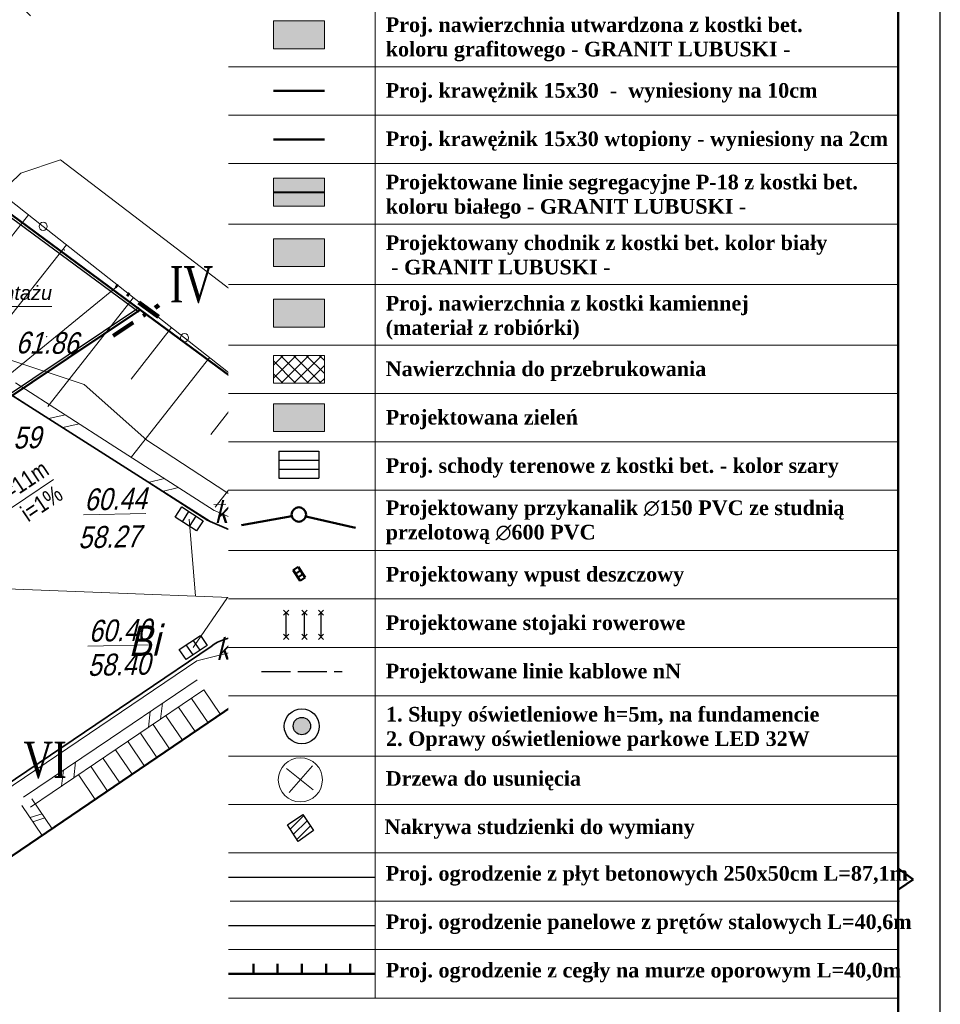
# Model space of a CAD drawing. Header units: metres. Extents: x 5515009 to 5515176, y 5844635 to 5844761.
# Tile 9 of 10: x 5515138 to 5515176, y 5844678 to 5844719. Entities that reach past the tile are written whole.
import ezdxf
from ezdxf.enums import TextEntityAlignment as Align
from ezdxf.lldxf.tags import DXFTag

# ---------------------------------------------------------------- set-up
doc = ezdxf.new("R2010")
doc.units = ezdxf.units.M
doc.header["$LTSCALE"] = 1000
doc.header["$MEASUREMENT"] = 0
doc.set_wipeout_variables(frame=1)
for name, pattern in [('0.5_0.5', [1, 0.5, -0.5]), ('1', [0]), ('ACAD_ISO02W100', [15, 12, -3]), ('BUD', [0]), ('CIĄGłA', [0, 0]), ('DASHDOT', [1, 0.5, -0.25, 0, -0.25]), ('GDE', [0]), ('KOC', [2, 1.5, -0.5]), ('KOJ', [0]), ('SCH', [0]), ('UPE', [0]), ('UPK', [0]), ('UPT', [0]), ('WSN', [0])]:
    doc.linetypes.add(name, pattern=pattern)
doc.layers.get('0').update_dxf_attribs({"color": 250, "linetype": 'CONTINUOUS', "lineweight": 30})
for name, color, linetype, lineweight, transparency in [('!KZ_CHODNIK', 2, 'CONTINUOUS', 30, 0.6), ('!KZ_NAWIERZCHNIA KOSTKA BRUKOWA', 140, 'CONTINUOUS', 13, 0.8), ('!KZ_NAWIERZCHNIA M.POSTOJOWE', 252, 'CONTINUOUS', 20, 0.6)]:
    doc.layers.add(name, color=color, linetype=linetype, lineweight=lineweight, transparency=transparency)
for name, color, linetype in [('!KZ_GRANICE', 40, '0.5_0.5'), ('!KZ_MAPA', 253, '0.5_0.5'), ('00-słupy', 251, 'CONTINUOUS'), ('OŚWIETLENIE', 1, 'CONTINUOUS'), ('OŚWIETLENIE2', 1, 'CONTINUOUS'), ('tabelka', 7, 'CONTINUOUS')]:
    doc.layers.add(name, color=color, linetype=linetype)
for name, color, linetype, lineweight in [('!KZ_KANALIZACJA DESZCZOWA', 98, 'CONTINUOUS', 50), ('!KZ_KRAWĘŻNIK', 7, 'CONTINUOUS', 50), ('!KZ_OBRZEŻE', 7, 'CONTINUOUS', 30), ('!KZ_OGRODZENIE MUROWANE', 92, 'OGRODZENIE2', 30), ('!KZ_OGRODZENIE Z PŁYT BETONOWYCH', 210, 'OGRODZENIE2', 30), ('!KZ_OGRODZENIE Z SIATKI', 160, 'OGRODZENIE2', 30), ('!KZ_OPIS', 7, 'CONTINUOUS', 13), ('!KZ_PRZEBRUKOWANIE', 6, 'CONTINUOUS', 13), ('!KZ_STOJAKI NA ROWERY', 210, '1', 30), ('!KZ_WYMIARY', 7, '1', 13), ('02.Opornik', 7, 'DASHED', 9), ('_elektr sieć energet nN', 1, 'ACAD_ISO02W100', 30), ('AB_Sanit_do usunięcia', 251, 'CONTINUOUS', 35), ('d_WYMIAR', 7, 'CIĄGłA', 9), ('EBT_R_L_1', 7, '1', 18), ('EBU_L_1', 7, '1', 50), ('EDZ_L_1', 30, 'GDE', 50), ('EUZ_T_1', 7, 'CONTINUOUS', 25), ('OPIS DRZWI', 7, 'CONTINUOUS', 9), ('OŚW_PROJ', 2, 'CONTINUOUS', 35), ('point', 5, 'CONTINUOUS', 13), ('SDR_R_L_1', 7, '1', 35), ('SDR_R_L_2', 7, '1', 18), ('SZO_L_1', 7, '1', 18), ('SZO_R_L_1', 7, '1', 18), ('UEEN_R_L_1', 1, '1', 18), ('UKKA_R_T_3', 14, 'CONTINUOUS', 18), ('UKKD_R_L_1', 14, '1', 18), ('UKKD_R_T_4', 14, 'CONTINUOUS', 18), ('UTTM_R_L_1', 30, '1', 18), ('WUK_R_L_1', 15, '1', 18), ('WUK_R_T_1', 247, 'CONTINUOUS', 18), ('WUK_R_T_3', 247, 'CONTINUOUS', 18), ('zakres opracowania', 7, 'DASHDOT', 100)]:
    doc.layers.add(name, color=color, linetype=linetype, lineweight=lineweight)
doc.layers.add('!KZ_LINIE SEGREGACYJNE', color=7, linetype='0.5_0.5', lineweight=40, true_color=0xffffff)
doc.layers.add('!KZ_ZIELEŃ', color=82, linetype='CONTINUOUS', transparency=0.8)
doc.styles.add('MOJE', font='times.ttf')
doc.styles.add('plan', font='ARIALN.TTF', dxfattribs={"height": 0.7})
doc.styles.get("Standard").update_dxf_attribs({"font": 'ARIALN.TTF', "width": 0.75})
doc.styles.add('Ukośny', font='ariali.ttf')
tags = doc.linetypes.add('DASHED', pattern=[0.75, 0.5, -0.25]).pattern_tags.tags
tags[6:7] = [DXFTag(74, 4), DXFTag(75, 0), DXFTag(340, '0'), DXFTag(46, 1.0), DXFTag(50, 0.0), DXFTag(44, 0.0), DXFTag(45, 0.0)]
tags[4:5] = [DXFTag(74, 4), DXFTag(75, 0), DXFTag(340, '0'), DXFTag(46, 1.0), DXFTag(50, 0.0), DXFTag(44, 0.0), DXFTag(45, 0.0)]
doc.linetypes.add('OGRODZENIE2', pattern='A,0.25,-0.1,[132,ltypeshp.shx,S=0.1,R=0,X=-0.1,Y=0],-0.1,1', length=1.45)

# ---------------------------------------------------------------- blocks, each defined once
blk = doc.blocks.new('GRANICE')
at = {"layer": 'EDZ_L_1', "linetype": 'GDE'}
for p, q in [((78.87, -24.65), (106.17, -46.88)), ((79.28, -54.15), (67.75, -45.64)), ((106.17, -46.88), (95.14, -59.01)), ((66.62, -62.62), (79.28, -54.15)), ((79.28, -54.15), (93.89, -64.923)), ((95.14, -59.01), (93.89, -64.923)), ((93.89, -64.923), (111.2, -77.69)), ((111.2, -77.69), (61.96, -111.29))]:
    blk.add_line(p, q, dxfattribs=at)
blk = doc.blocks.new('Z$W@#33CD7913')
at = {"layer": '00-słupy'}
for p, q in [((275.5, 362.2), (133.4, 175.3)), ((275.6, 362.3), (133.5, 175.5)), ((149.4, 265.6), (136.9, 357.5)), ((149.5, 265.8), (137.1, 357.6)), ((272.6, 359.9), (273.9, 360.1)), ((272.7, 360.1), (274.1, 360.3)), ((246.3, 339.8), (259.9, 341.6)), ((246.4, 339.9), (260, 341.8)), ((255, 346.5), (264.6, 347.8)), ((255.2, 346.7), (264.7, 347.9)), ((263.8, 353.2), (269.3, 353.9)), ((263.9, 353.4), (269.4, 354.1)), ((220, 319.6), (245.8, 323.2)), ((220.1, 319.8), (246, 323.3)), ((228.7, 326.4), (250.5, 329.3)), ((228.9, 326.5), (250.6, 329.5)), ((237.5, 333.1), (255.2, 335.5)), ((237.6, 333.2), (255.3, 335.6)), ((202.5, 306.2), (236.5, 310.9)), ((202.6, 306.4), (236.6, 311)), ((211.2, 312.9), (241.2, 317)), ((211.3, 313.1), (241.3, 317.2)), ((114.9, 239.2), (34.1, 300.7)), ((115, 239.4), (34.3, 300.8)), ((176.2, 286.1), (222.4, 292.4)), ((176.3, 286.3), (222.6, 292.5)), ((184.9, 292.8), (227.1, 298.5)), ((185, 293), (227.2, 298.7)), ((193.7, 299.5), (231.8, 304.7)), ((193.8, 299.7), (231.9, 304.9)), ((149.9, 266), (208.4, 273.9)), ((150, 266.1), (208.5, 274.1)), ((158.6, 272.7), (213.1, 280.1)), ((158.7, 272.8), (213.2, 280.2)), ((167.4, 279.4), (217.7, 286.2)), ((167.5, 279.5), (217.9, 286.4)), ((123.6, 245.8), (194.3, 255.5)), ((123.7, 246), (194.5, 255.6)), ((132.3, 252.5), (199, 261.6)), ((132.4, 252.7), (199.1, 261.8)), ((141.1, 259.3), (203.7, 267.8)), ((141.2, 259.4), (203.8, 267.9)), ((106, 232.4), (185, 243.1)), ((106.2, 232.6), (185.1, 243.3)), ((114.8, 239.1), (189.7, 249.3)), ((114.9, 239.3), (189.8, 249.5)), ((79.7, 212.3), (170.9, 224.7)), ((79.9, 212.4), (171, 224.8)), ((88.5, 219), (175.6, 230.8)), ((88.6, 219.2), (175.7, 231)), ((97.3, 225.7), (180.3, 237)), ((97.4, 225.9), (180.4, 237.1)), ((216.1, 214.9), (308, 227.4)), ((216.3, 215.1), (308.1, 227.5)), ((62.2, 198.9), (161.6, 212.4)), ((62.3, 199), (161.7, 212.5)), ((71, 205.6), (166.2, 218.5)), ((71.1, 205.7), (166.4, 218.7)), ((98.7, 198.9), (6.8, 186.5)), ((98.8, 199.1), (7, 186.6)), ((199.9, 174.6), (280.7, 113.1)), ((200, 174.7), (280.8, 113.3)), ((108.9, 143.2), (0, 0)), ((109, 143.3), (0.1, 0.2)), ((165.4, 148.2), (177.9, 56.3)), ((165.5, 148.3), (178, 56.5))]:
    blk.add_line(p, q, dxfattribs=at)
for points, const_width in [([(55.4, 193.7), (275.5, 362.2), (172.2, 105.9), (157.4, 206.9), (55.4, 193.7)], 4.38), ([(55.6, 193.8), (275.6, 362.3), (172.3, 106.1), (157.5, 207.1), (55.6, 193.8)], 4.38), ([(87, 151.7), (86.4, 150.9), (85.9, 150.1), (85.5, 149.3), (85.2, 148.7), (85, 148), (84.8, 147.5), (84.9, 147), (84.9, 146.5), (85.1, 146.1), (85.4, 145.7), (85.8, 145.1), (86.3, 144.5), (86.9, 143.9), (87.6, 143.1), (88.5, 142.4), (89.4, 141.6), (88.1, 139.8), (72.6, 151.6), (73.9, 153.4), (74.4, 153.1), (75.2, 152.5), (76.1, 151.9), (76.9, 151.5), (77.6, 151.1), (78.3, 150.8), (78.9, 150.6), (79.4, 150.4), (79.9, 150.4), (80.4, 150.4), (80.9, 150.5), (81.5, 150.7), (82, 151.1), (82.7, 151.5), (83.2, 152), (83.9, 152.7), (84.4, 153.5), (113.4, 191.6), (106.8, 196.6), (108.2, 198.5), (133.5, 179.2), (132.5, 139.5), (146.4, 157.8), (147, 158.6), (147.5, 159.4), (147.9, 160.2), (148.3, 160.9), (148.5, 161.5), (148.6, 162.1), (148.7, 162.6), (148.6, 163), (148.4, 163.5), (148.1, 164.1), (147.7, 164.7), (147.3, 165.4), (146.6, 166.1), (145.9, 166.8), (145.1, 167.5), (144.2, 168.2), (144, 168.3), (145.4, 170.1), (160.9, 158.3), (159.5, 156.5), (159, 156.9), (158.2, 157.5), (157.4, 158), (156.6, 158.5), (155.8, 158.8), (155.2, 159.1), (154.6, 159.3), (154, 159.5), (153.6, 159.5), (153.1, 159.4), (152.6, 159.2), (152, 158.9), (151.5, 158.5), (150.9, 158), (150.2, 157.4), (149.6, 156.7), (148.9, 155.8), (118.9, 116.4), (108.4, 124.4), (110, 181.9), (87, 151.7), (87, 151.7)], 1.46), ([(87.2, 151.9), (86.6, 151.1), (86, 150.3), (85.6, 149.5), (85.3, 148.9), (85.1, 148.2), (85, 147.6), (85, 147.1), (85, 146.7), (85.2, 146.3), (85.5, 145.8), (85.9, 145.3), (86.4, 144.7), (87, 144), (87.7, 143.3), (88.6, 142.5), (89.6, 141.8), (88.2, 140), (72.7, 151.8), (74.1, 153.6), (74.5, 153.3), (75.3, 152.6), (76.2, 152.1), (77, 151.7), (77.8, 151.3), (78.4, 151), (79, 150.8), (79.5, 150.6), (80, 150.5), (80.5, 150.6), (81, 150.6), (81.6, 150.9), (82.1, 151.2), (82.8, 151.7), (83.4, 152.2), (84, 152.9), (84.5, 153.6), (113.5, 191.8), (106.9, 196.8), (108.3, 198.6), (133.6, 179.4), (132.6, 139.7), (146.5, 157.9), (147.1, 158.8), (147.6, 159.6), (148, 160.3), (148.4, 161), (148.7, 161.7), (148.7, 162.3), (148.8, 162.7), (148.7, 163.2), (148.6, 163.7), (148.3, 164.3), (147.8, 164.9), (147.4, 165.5), (146.7, 166.2), (146, 166.9), (145.2, 167.6), (144.3, 168.3), (144.1, 168.5), (145.5, 170.3), (161, 158.5), (159.7, 156.7), (159.2, 157), (158.3, 157.7), (157.5, 158.2), (156.7, 158.6), (156, 159), (155.3, 159.3), (154.7, 159.5), (154.1, 159.6), (153.7, 159.7), (153.2, 159.6), (152.7, 159.4), (152.1, 159), (151.6, 158.7), (151, 158.2), (150.3, 157.5), (149.7, 156.9), (149.1, 156), (119, 116.5), (108.5, 124.5), (110.1, 182.1), (87.2, 151.9), (87.2, 151.9)], 1.46)]:
    blk.add_lwpolyline(points, dxfattribs=dict(at, const_width=const_width))
at = {"layer": '00-słupy', "const_width": 14.6}
for points in [[(209.2, 311.5, 0.359415), (64.5, 277.6, 1)], [(209.3, 311.6, 0.359415), (64.7, 277.7, 1)], [(64.5, 277.6, 1), (250.3, 136.3, 0.359415), (244.4, 284.7, 1)], [(64.7, 277.7, 1), (250.4, 136.4, 0.359415), (244.5, 284.9, 1)]]:
    blk.add_lwpolyline(points, format="xyb", dxfattribs=at)
at = {"layer": '00-słupy'}
for centre, start, end in [((157.4, 206.9), 67.765, 142.7381), ((157.5, 207.1), 67.765, 142.7381), ((157.4, 206.9), 142.7381, 322.7381), ((157.5, 207.1), 142.7381, 322.7381), ((157.4, 206.9), 322.7381, 37.7111), ((157.5, 207.1), 322.7381, 37.7111)]:
    blk.add_arc(centre, 102.1, start, end, dxfattribs=at)
blk = doc.blocks.new('A$C77956BA5')
at = {"layer": 'OŚWIETLENIE', "linetype": 'Continuous'}
h = blk.add_hatch(color=256, dxfattribs=at)
edge = h.paths.add_edge_path()
edge.add_arc((0.483, 0.489), 0.239, 0, 360)
for centre, radius in [((0.482, 0.482), 0.482), ((0.483, 0.489), 0.239)]:
    blk.add_circle(centre, radius, dxfattribs=at)
blk = doc.blocks.new('WSU')
blk.add_circle((0, 0), 0.045)
blk = doc.blocks.new('MAPA')
at = {"color": 251, "lineweight": 13}
for p, q in [((83.556, -61.41), (83.545, -60.91)), ((82.324, -62.189), (82.824, -62.177)), ((84.324, -62.143), (84.823, -62.131)), ((83.591, -62.91), (83.603, -63.41))]:
    blk.add_line(p, q, dxfattribs=at)
at = {"color": 251}
for p, q in [((80.731, -62.717), (81.003, -62.297)), ((81.003, -62.297), (81.884, -62.868)), ((81.025, -62.907), (81.297, -62.488)), ((81.613, -63.288), (80.731, -62.717)), ((81.319, -63.098), (81.591, -62.678)), ((81.884, -62.868), (81.613, -63.288)), ((80.895, -68.185), (81.767, -67.6)), ((81.755, -68.21), (81.476, -67.795)), ((81.767, -67.6), (82.046, -68.015)), ((81.174, -68.6), (80.895, -68.185)), ((82.046, -68.015), (81.174, -68.6)), ((81.464, -68.405), (81.186, -67.99))]:
    blk.add_line(p, q, dxfattribs=at)
at = {"color": 251, "lineweight": 13}
for centre, radius in [((83.574, -62.16), 0.25), ((89.414, -62.095), 0.045)]:
    blk.add_circle(centre, radius, dxfattribs=at)
at = {"color": 251}
blk.add_circle((87.608, -66.218), 0.3, dxfattribs=at)
at = {"color": 251, "lineweight": 13}
for centre, start, end in [((89.405, -61.72), 31.4684, 151.1776), ((89.055, -61.988), 103.4727, 223.1777), ((89.768, -61.971), 319.4682, 79.1732), ((89.2, -62.404), 175.4764, 295.1719), ((89.641, -62.393), 247.474, 7.1695)]:
    blk.add_arc(centre, 0.375, start, end, dxfattribs=at)
at = {"layer": 'EBT_R_L_1', "color": 251, "linetype": 'SCH', "lineweight": 18}
for p, q in [((88.371, -68.901), (86.115, -70.423)), ((88.288, -68.773), (91.447, -73.461)), ((88.65, -69.315), (86.395, -70.837)), ((81.911, -69.85), (82.605, -70.865)), ((88.93, -69.728), (86.674, -71.251)), ((81.399, -70.212), (82.083, -71.217)), ((86.032, -70.295), (89.191, -74.984)), ((89.209, -70.142), (86.954, -71.664)), ((80.867, -70.565), (81.551, -71.569)), ((89.489, -70.556), (87.234, -72.078)), ((80.345, -70.927), (81.029, -71.931)), ((79.813, -71.279), (80.497, -72.284)), ((78.78, -71.993), (79.463, -72.998)), ((79.292, -71.641), (79.975, -72.646)), ((78.267, -72.335), (78.951, -73.34)), ((77.755, -72.687), (78.439, -73.691)), ((77.253, -73.029), (77.937, -74.033)), ((76.741, -73.381), (77.425, -74.385))]:
    blk.add_line(p, q, dxfattribs=at)
at = {"layer": 'EBU_L_1', "color": 251, "linetype": 'BUD', "lineweight": 50}
for p, q in [((52.893, -91.055), (85.214, -69.084)), ((85.214, -69.084), (94.669, -83.059))]:
    blk.add_line(p, q, dxfattribs=at)
at = {"layer": 'EDZ_L_1', "color": 251, "linetype": 'GDE'}
for p, q in [((78.87, -24.65), (106.17, -46.88)), ((79.28, -54.15), (67.75, -45.64)), ((106.17, -46.88), (95.14, -59.01)), ((66.62, -62.62), (79.28, -54.15)), ((79.28, -54.15), (93.89, -64.923)), ((95.14, -59.01), (93.89, -64.923)), ((93.89, -64.923), (111.2, -77.69)), ((111.2, -77.69), (61.96, -111.29))]:
    blk.add_line(p, q, dxfattribs=at)
at = {"layer": 'point', "color": 251}
for p in [(76.152, -51.673, 64.691), (76.152, -51.673, 64.691), (75.415, -55.259, 62.578), (75.415, -55.259, 62.578)]:
    blk.add_point(p, dxfattribs=at)
at = {"layer": 'SDR_R_L_1', "color": 251, "linetype": 'KOJ', "lineweight": 35}
for p, q in [((73.988, -57.69), (82.171, -62.903)), ((82.171, -62.903), (90.869, -66.633)), ((82.21, -68.063), (73.661, -73.842)), ((84.413, -68.202), (85.214, -69.084)), ((98.984, -77.578), (88.474, -68.619))]:
    blk.add_line(p, q, dxfattribs=at)
at = {"layer": 'SDR_R_L_1', "color": 251, "linetype": 'KOC', "lineweight": 18}
blk.add_line((88.288, -68.773), (86.032, -70.295), dxfattribs=at)
at = {"layer": 'SDR_R_L_1', "color": 251, "linetype": 'KOJ', "lineweight": 35}
blk.add_arc((83.238, -69.302), 1.61, 43.0907, 129.6832, dxfattribs=at)
at = {"layer": 'SDR_R_L_2', "color": 251, "linetype": '1'}
for p, q in [((74.136, -57.17), (78.238, -59.806)), ((73.866, -57.59), (77.968, -60.226)), ((75.507, -58.645), (76.187, -58.488)), ((76.081, -59.014), (76.761, -58.857)), ((78.238, -59.806), (82.34, -62.442)), ((77.968, -60.226), (82.07, -62.862)), ((79.609, -61.281), (80.289, -61.124)), ((80.183, -61.65), (80.863, -61.493)), ((82.304, -62.422), (86.698, -64.311)), ((82.106, -62.882), (86.501, -64.771)), ((83.864, -63.637), (84.501, -63.367)), ((84.479, -63.902), (85.116, -63.631)), ((86.698, -64.311), (91.093, -66.2)), ((86.501, -64.771), (90.895, -66.66)), ((88.259, -65.526), (88.896, -65.256)), ((88.874, -65.791), (89.511, -65.52)), ((88.494, -68.632), (90.92, -72.173)), ((88.081, -68.914), (90.507, -72.456)), ((81.636, -69.436), (78.051, -71.86)), ((81.916, -69.851), (78.331, -72.274)), ((89.052, -70.331), (89.707, -70.402)), ((79.7, -70.745), (79.622, -71.402)), ((80.202, -70.406), (80.124, -71.062)), ((89.391, -70.827), (90.046, -70.898)), ((78.051, -71.86), (74.466, -74.283)), ((78.331, -72.274), (74.746, -74.697)), ((90.92, -72.173), (93.345, -75.715)), ((90.507, -72.456), (92.933, -75.997)), ((76.115, -73.168), (76.037, -73.825)), ((76.617, -72.829), (76.539, -73.486)), ((91.477, -73.872), (92.132, -73.944)), ((74.813, -74.35), (75.652, -75.591)), ((91.817, -74.368), (92.472, -74.44)), ((74.399, -74.63), (75.238, -75.871)), ((74.735, -75.127), (75.233, -74.971)), ((74.852, -75.3), (75.35, -75.144)), ((92.933, -75.997), (95.358, -79.539)), ((93.345, -75.715), (95.771, -79.256)), ((93.903, -77.414), (94.558, -77.485)), ((94.243, -77.91), (94.898, -77.981))]:
    blk.add_line(p, q, dxfattribs=at)
at = {"layer": 'SZO_L_1', "color": 251, "linetype": '1'}
blk.add_line((73.751, -56.936), (78.345, -53.179), dxfattribs=at)
at = {"layer": 'SZO_R_L_1', "color": 251, "linetype": '1'}
for p, q in [((75.276, -50.703), (69.44, -46.103)), ((81.112, -55.304), (75.276, -50.703)), ((86.948, -59.905), (81.112, -55.304)), ((92.784, -64.505), (86.948, -59.905)), ((98.621, -69.106), (92.784, -64.505)), ((104.457, -73.706), (98.621, -69.106)), ((110.293, -78.307), (104.457, -73.706))]:
    blk.add_line(p, q, dxfattribs=at)
for centre in [(75.276, -50.703), (81.112, -55.304), (86.948, -59.905), (92.784, -64.505), (98.621, -69.106), (104.457, -73.706)]:
    blk.add_circle(centre, 0.17, dxfattribs=at)
at = {"layer": 'UEEN_R_L_1', "color": 251, "linetype": 'UPE', "lineweight": 18}
for p, q in [((76.968, -57.231), (73.733, -56.156)), ((79.562, -59.542), (76.968, -57.231)), ((83.574, -62.16), (79.562, -59.542)), ((91.817, -66.101), (83.574, -62.16)), ((87.017, -67.032), (86.009, -67.145)), ((88.371, -67.611), (87.017, -67.032)), ((84.778, -67.524), (84.189, -68.007)), ((86.009, -67.145), (84.778, -67.524)), ((99.241, -82.673), (88.371, -67.611)), ((81.623, -68.657), (84.189, -68.007)), ((73.607, -74.083), (81.623, -68.657))]:
    blk.add_line(p, q, dxfattribs=at)
at = {"layer": 'UKKD_R_L_1', "color": 251, "linetype": 'UPK', "lineweight": 18}
for p, q in [((81.308, -62.793), (81.571, -65.977)), ((63.231, -65.271), (87.608, -66.218)), ((81.47, -68.1), (82.893, -66.037)), ((87.608, -66.218), (84.338, -69.684)), ((102.603, -78.795), (87.608, -66.218))]:
    blk.add_line(p, q, dxfattribs=at)
at = {"layer": 'UTTM_R_L_1', "color": 251, "linetype": 'UPT', "lineweight": 18}
for p, q in [((75.994, -47.952), (74.356, -48.51)), ((97.427, -64.331), (75.994, -47.952)), ((74.356, -48.51), (52.356, -69.523))]:
    blk.add_line(p, q, dxfattribs=at)
at = {"layer": 'WUK_R_L_1', "color": 251, "linetype": 'WSN', "lineweight": 18}
for p, q in [((74.666, -50.223), (68.145, -58.495)), ((76.235, -51.467), (72.668, -55.98)), ((77.804, -52.701), (77.804, -52.701)), ((79.006, -53.644), (75.469, -58.146)), ((80.575, -54.878), (78.904, -57.017)), ((82.154, -56.111), (78.918, -60.227)), ((83.723, -57.346), (82.197, -59.301)), ((85.292, -58.59), (82.377, -62.298)), ((87.921, -60.679), (86.716, -62.218)), ((89.49, -61.914), (87.41, -64.552)), ((91.069, -63.157), (90.135, -64.329))]:
    blk.add_line(p, q, dxfattribs=at)
at = {"layer": 'WUK_R_T_1', "color": 251, "rotation": 1.322970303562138}
blk.add_blockref('WSU', (85.32, -68.921), dxfattribs=at)
at = {"layer": 'EUZ_T_1', "color": 251, "oblique": 15}
blk.add_text('Bi', height=1.25, rotation=1.323, dxfattribs=at).set_placement((79.423, -67.787), align=Align.MIDDLE)
at = {"layer": 'UKKA_R_T_3', "color": 251, "oblique": 15}
for p in [(82.366, -62.963), (82.433, -68.618)]:
    blk.add_text('k', height=0.9, rotation=1.323, dxfattribs=at).set_placement(p)
blk.add_text('k', height=0.9, rotation=1.323, dxfattribs=at).set_placement((86.76, -65.437), align=Align.MIDDLE)
at = {"layer": 'UKKD_R_T_4', "color": 251, "oblique": 15}
for s, p in [('%%U60.44', (76.979, -62.442)), ('%%U60.53', (87.753, -63.384)), ('%%U60.40', (77.164, -67.87))]:
    blk.add_text(s, height=0.9, rotation=1.323, dxfattribs=at).set_placement(p)
for s, p in [('58.27', (76.704, -63.109)), ('59.04', (87.687, -63.986)), ('58.40', (77.096, -68.381))]:
    blk.add_text(s, height=0.9, rotation=1.323, dxfattribs=at).set_placement(p, align=Align.TOP_LEFT)
at = {"layer": 'WUK_R_T_3', "color": 251, "oblique": 15}
for s, rotation, p in [('61.86', 359.263, (74.138, -55.947)), ('60.59', 1.323, (72.609, -59.923)), ('60.49', 1.323, (85.57, -68.916))]:
    blk.add_text(s, height=0.9, rotation=rotation, dxfattribs=at).set_placement(p)

msp = doc.modelspace()

# ---------------------------------------------------------------- hatches: boundary and pattern name
at = {"layer": '!KZ_CHODNIK'}
h = msp.add_hatch(color=256, dxfattribs=at)
h.dxf.hatch_style = 1
h.paths.add_polyline_path([(5515148.361, 5844709.957), (5515148.361, 5844708.805), (5515150.468, 5844708.805), (5515150.468, 5844709.957)])
at = {"layer": '!KZ_NAWIERZCHNIA M.POSTOJOWE'}
h = msp.add_hatch(color=256, dxfattribs=at)
h.dxf.hatch_style = 1
h.paths.add_polyline_path([(5515148.361, 5844712.457), (5515148.361, 5844711.305), (5515150.468, 5844711.305), (5515150.468, 5844712.457)])

# ---------------------------------------------------------------- linework, layer by layer
at = {"layer": '!KZ_OGRODZENIE Z PŁYT BETONOWYCH', "ltscale": 0.0015}
for p, q in [((5515131.269, 5844715.451), (5515142.801, 5844706.94)), ((5515142.804, 5844707.103), (5515130.064, 5844698.579))]:
    msp.add_line(p, q, dxfattribs=at)
at = {"layer": '!KZ_WYMIARY'}
msp.add_line((5515131.036, 5844694.447), (5515139.275, 5844700.007), dxfattribs=at)
at = {"layer": '_elektr sieć energet nN', "color": 0, "linetype": 'ByBlock', "lineweight": 13}
msp.add_line((5515130.43, 5844707.163), (5515139.218, 5844707.163), dxfattribs=at)
at = {"layer": 'zakres opracowania', "ltscale": 0.002}
for points in [[(5515143.614, 5844706.727), (5515141.854, 5844708.03)], [(5515141.739, 5844705.939), (5515143.635, 5844707.208)]]:
    msp.add_lwpolyline(points, dxfattribs=at)

# ---------------------------------------------------------------- block references
at = {"layer": '!KZ_GRANICE', "linetype": 'Continuous'}
msp.add_blockref('GRANICE', (5515063.58, 5844761.17), dxfattribs=at)
at = {"layer": '!KZ_MAPA', "linetype": 'Continuous'}
msp.add_blockref('MAPA', (5515063.58, 5844761.17), dxfattribs=at)
at = {"layer": 'OPIS DRZWI', "xscale": 0.02400000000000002, "yscale": 0.02400000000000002, "zscale": 0.02400000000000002, "rotation": 37.26192195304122}
msp.add_blockref('Z$W@#33CD7913', (5515135.745, 5844715.511), dxfattribs=at)

# ---------------------------------------------------------------- texts
at = {"layer": '!KZ_OPIS', "char_height": 0.7, "attachment_point": 1, "rotation": 33.7714, "style": 'plan'}
for s, insert in [('PVC SN8 %%C150 L=11m', (5515131.86, 5844696.215)), ('i=1%', (5515137.843, 5844698.813))]:
    msp.add_mtext_dynamic_manual_height_columns(s, width=29.56967, gutter_width=5, heights=[0], dxfattribs=dict(at, insert=insert))
at = {"layer": 'OŚW_PROJ', "color": 0, "linetype": 'Continuous', "lineweight": 15, "insert": (5515130.546, 5844708.015), "char_height": 0.58806, "width": 38.91406, "attachment_point": 1, "style": 'Ukośny'}
msp.add_mtext('istn. słup do demontażu', dxfattribs=at)
at = {"layer": 'zakres opracowania', "char_height": 1.5, "width": 2.00683, "attachment_point": 1}
for s, insert in [('{\\fTimes New Roman|b0|i0|c238|p34;IV}', (5515144.083, 5844708.824)), ('{\\fTimes New Roman|b0|i0|c238|p34;VI}', (5515138.038, 5844689.178))]:
    msp.add_mtext(s, dxfattribs=dict(at, insert=insert))

# ---------------------------------------------------------------- next in the draw order: wipeouts: each hides what was drawn before it
at = {"lineweight": 50}
msp.add_wipeout([(5515146.509, 5844657.344), (5515146.509, 5844728.062), (5515174.165, 5844728.062), (5515174.165, 5844657.344)], dxfattribs=at).dxf.layer = 'tabelka'

# ---------------------------------------------------------------- next in the draw order: hatches: boundary and pattern name
at = {"layer": '!KZ_CHODNIK'}
h = msp.add_hatch(color=256, dxfattribs=at)
h.dxf.hatch_style = 1
h.paths.add_polyline_path([(5515148.361, 5844709.957), (5515148.361, 5844708.805), (5515150.468, 5844708.805), (5515150.468, 5844709.957)])
at = {"layer": '!KZ_NAWIERZCHNIA KOSTKA BRUKOWA'}
h = msp.add_hatch(color=256, dxfattribs=at)
h.dxf.hatch_style = 1
h.paths.add_polyline_path([(5515148.361, 5844707.457), (5515148.361, 5844706.305), (5515150.468, 5844706.305), (5515150.468, 5844707.457)])
at = {"layer": '!KZ_NAWIERZCHNIA M.POSTOJOWE'}
h = msp.add_hatch(color=256, dxfattribs=at)
h.dxf.hatch_style = 1
h.paths.add_polyline_path([(5515148.361, 5844718.957), (5515148.361, 5844717.805), (5515150.468, 5844717.805), (5515150.468, 5844718.957)])
h = msp.add_hatch(color=256, dxfattribs=at)
h.dxf.hatch_style = 1
h.paths.add_polyline_path([(5515148.361, 5844712.457), (5515150.468, 5844712.457), (5515150.468, 5844711.305), (5515148.361, 5844711.305)])
at = {"layer": '!KZ_PRZEBRUKOWANIE'}
h = msp.add_hatch(dxfattribs=at)
h.set_pattern_fill('ANSI37', color=256, scale=3)
h.set_pattern_definition([(45, (-126.66804, -22.48893), (-0.265165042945, 0.265165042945), []), (135, (-126.66804, -22.48893), (-0.265165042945, -0.265165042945), [])])
h.paths.add_polyline_path([(5515148.361, 5844705.138), (5515148.361, 5844703.986), (5515150.468, 5844703.986), (5515150.468, 5844705.138)])
at = {"layer": '!KZ_ZIELEŃ'}
h = msp.add_hatch(color=256, dxfattribs=at)
h.dxf.hatch_style = 1
h.paths.add_polyline_path([(5515148.361, 5844703.138), (5515148.361, 5844701.986), (5515150.468, 5844701.986), (5515150.468, 5844703.138)])
at = {"linetype": 'Continuous', "lineweight": 30}
h = msp.add_hatch(dxfattribs=at)
h.set_pattern_fill('ANSI31', color=1, scale=2, style=0)
h.set_pattern_definition([(45, (0, 0), (-0.176776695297, 0.176776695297), [])])
h.paths.add_polyline_path([(5515148.945, 5844685.738), (5515149.39, 5844685.059), (5515150.02, 5844685.513), (5515149.998, 5844685.545), (5515149.575, 5844686.173)])

# ---------------------------------------------------------------- next in the draw order: linework, layer by layer
at = {"layer": '!KZ_KANALIZACJA DESZCZOWA', "linetype": 'Continuous'}
for p, q in [((5515147.048, 5844698.125), (5515149.121, 5844698.497)), ((5515151.757, 5844698.01), (5515149.704, 5844698.483)), ((5515149.178, 5844696.259), (5515149.388, 5844696.395)), ((5515149.464, 5844695.819), (5515149.178, 5844696.259)), ((5515149.483, 5844696.248), (5515149.274, 5844696.113)), ((5515149.388, 5844696.395), (5515149.674, 5844695.955)), ((5515149.579, 5844696.102), (5515149.369, 5844695.966)), ((5515149.674, 5844695.955), (5515149.464, 5844695.819))]:
    msp.add_line(p, q, dxfattribs=at)
msp.add_circle((5515149.414, 5844698.562), 0.3, dxfattribs=at)
at = {"layer": '!KZ_KRAWĘŻNIK'}
msp.add_line((5515148.361, 5844716.062), (5515150.468, 5844716.062), dxfattribs=at)
at = {"layer": '!KZ_KRAWĘŻNIK', "color": 5, "ltscale": 0.001}
msp.add_line((5515148.361, 5844714.062), (5515150.468, 5844714.062), dxfattribs=at)
at = {"layer": '!KZ_LINIE SEGREGACYJNE', "ltscale": 0.01}
msp.add_line((5515148.361, 5844711.881), (5515150.468, 5844711.881), dxfattribs=at)
at = {"layer": '!KZ_OBRZEŻE'}
for p, q in [((5515148.585, 5844701.175), (5515150.244, 5844701.175)), ((5515148.585, 5844701.175), (5515148.585, 5844700.065)), ((5515150.244, 5844701.175), (5515150.244, 5844700.065)), ((5515148.585, 5844700.805), (5515150.244, 5844700.805)), ((5515148.585, 5844700.435), (5515150.244, 5844700.435)), ((5515148.585, 5844700.065), (5515150.244, 5844700.065))]:
    msp.add_line(p, q, dxfattribs=at)
at = {"layer": '!KZ_OGRODZENIE MUROWANE', "color": 7, "linetype": 'Continuous', "lineweight": 50, "ltscale": 0.0025}
for p, q in [((5515147.538, 5844679.584), (5515147.538, 5844679.993)), ((5515148.538, 5844679.584), (5515148.538, 5844679.993)), ((5515149.538, 5844679.584), (5515149.538, 5844679.993)), ((5515150.538, 5844679.584), (5515150.538, 5844679.993)), ((5515151.538, 5844679.584), (5515151.538, 5844679.993)), ((5515146.509, 5844679.584), (5515152.566, 5844679.584))]:
    msp.add_line(p, q, dxfattribs=at)
at = {"layer": '!KZ_OGRODZENIE Z PŁYT BETONOWYCH', "ltscale": 0.0015}
msp.add_line((5515146.509, 5844683.584), (5515152.566, 5844683.584), dxfattribs=at)
at = {"layer": '!KZ_OGRODZENIE Z SIATKI', "ltscale": 0.0015}
msp.add_line((5515146.509, 5844681.584), (5515152.566, 5844681.584), dxfattribs=at)
at = {"layer": '!KZ_STOJAKI NA ROWERY'}
for p, q in [((5515148.996, 5844694.614), (5515148.784, 5844694.402)), ((5515148.784, 5844694.614), (5515148.996, 5844694.402)), ((5515149.754, 5844694.614), (5515149.542, 5844694.402)), ((5515149.542, 5844694.614), (5515149.754, 5844694.402)), ((5515150.438, 5844694.614), (5515150.226, 5844694.402)), ((5515150.226, 5844694.614), (5515150.438, 5844694.402)), ((5515148.89, 5844693.508), (5515148.89, 5844694.508)), ((5515149.648, 5844693.508), (5515149.648, 5844694.508)), ((5515150.332, 5844693.508), (5515150.332, 5844694.508)), ((5515148.996, 5844693.614), (5515148.784, 5844693.402)), ((5515148.784, 5844693.614), (5515148.996, 5844693.402)), ((5515149.754, 5844693.614), (5515149.542, 5844693.402)), ((5515149.542, 5844693.614), (5515149.754, 5844693.402)), ((5515150.438, 5844693.614), (5515150.226, 5844693.402)), ((5515150.226, 5844693.614), (5515150.438, 5844693.402))]:
    msp.add_line(p, q, dxfattribs=at)
msp.add_lwpolyline([(5515070.906, 5844655.594), (5515175.906, 5844655.594), (5515175.906, 5844729.844), (5515070.906, 5844729.844)], close=True)
at = {"color": 1, "linetype": 'Continuous', "lineweight": 30}
msp.add_lwpolyline([(5515148.945, 5844685.738), (5515149.575, 5844686.173), (5515149.998, 5844685.545), (5515150.02, 5844685.513), (5515149.39, 5844685.059), (5515148.945, 5844685.738)], dxfattribs=at)
at = {"layer": '02.Opornik', "ltscale": 2}
for points in [[(5515148.361, 5844718.957), (5515150.468, 5844718.957), (5515150.468, 5844717.805), (5515148.361, 5844717.805)], [(5515148.361, 5844712.457), (5515150.468, 5844712.457), (5515150.468, 5844711.305), (5515148.361, 5844711.305)], [(5515148.361, 5844709.957), (5515150.468, 5844709.957), (5515150.468, 5844708.805), (5515148.361, 5844708.805)], [(5515148.361, 5844707.457), (5515150.468, 5844707.457), (5515150.468, 5844706.305), (5515148.361, 5844706.305)], [(5515148.361, 5844705.138), (5515150.468, 5844705.138), (5515150.468, 5844703.986), (5515148.361, 5844703.986)], [(5515148.361, 5844703.138), (5515150.468, 5844703.138), (5515150.468, 5844701.986), (5515148.361, 5844701.986)]]:
    msp.add_lwpolyline(points, close=True, dxfattribs=at)
at = {"layer": '_elektr sieć energet nN', "ltscale": 0.0001}
msp.add_line((5515147.871, 5844692.073), (5515151.202, 5844692.073), dxfattribs=at)
at = {"layer": 'AB_Sanit_do usunięcia', "color": 7, "lineweight": 20}
for p, q in [((5515148.898, 5844688.064), (5515150.002, 5844687.185)), ((5515149.013, 5844687.074), (5515149.98, 5844688.174))]:
    msp.add_line(p, q, dxfattribs=at)
msp.add_circle((5515149.477, 5844687.603), 0.912, dxfattribs=at)
at = {"layer": 'd_WYMIAR'}
for p, q in [((5515152.566, 5844726.062), (5515152.566, 5844678.584)), ((5515146.509, 5844717.062), (5515174.165, 5844717.062)), ((5515146.509, 5844715.062), (5515174.165, 5844715.062)), ((5515146.509, 5844713.062), (5515174.165, 5844713.062)), ((5515146.509, 5844710.562), (5515174.165, 5844710.562)), ((5515146.509, 5844708.062), (5515174.165, 5844708.062)), ((5515146.509, 5844705.562), (5515174.165, 5844705.562)), ((5515146.509, 5844705.562), (5515174.165, 5844705.562)), ((5515146.509, 5844703.562), (5515174.165, 5844703.562)), ((5515146.509, 5844701.562), (5515174.165, 5844701.562)), ((5515146.509, 5844699.562), (5515174.165, 5844699.562)), ((5515146.509, 5844697.073), (5515174.165, 5844697.073)), ((5515146.51, 5844697.073), (5515174.165, 5844697.073)), ((5515146.509, 5844695.073), (5515174.165, 5844695.073)), ((5515146.51, 5844693.073), (5515174.165, 5844693.073)), ((5515146.509, 5844691.073), (5515174.165, 5844691.073)), ((5515146.509, 5844688.584), (5515174.165, 5844688.584)), ((5515146.51, 5844688.584), (5515174.165, 5844688.584)), ((5515146.509, 5844686.584), (5515174.165, 5844686.584)), ((5515146.51, 5844686.584), (5515174.165, 5844686.584)), ((5515146.509, 5844684.584), (5515174.165, 5844684.584)), ((5515146.572, 5844682.584), (5515174.228, 5844682.584)), ((5515146.509, 5844680.584), (5515174.165, 5844680.584)), ((5515146.509, 5844678.584), (5515174.165, 5844678.584))]:
    msp.add_line(p, q, dxfattribs=at)
at = {"layer": 'tabelka', "lineweight": 50}
msp.add_line((5515174.165, 5844657.344), (5515174.165, 5844728.062), dxfattribs=at)

# ---------------------------------------------------------------- next in the draw order: block references
at = {"layer": 'OŚWIETLENIE2', "xscale": 1.5, "yscale": 1.5, "zscale": 1.5}
msp.add_blockref('A$C77956BA5', (5515148.814, 5844689.089), dxfattribs=at)

# ---------------------------------------------------------------- next in the draw order: texts
at = {"layer": 'tabelka', "width": 23.88266, "attachment_point": 8, "style": 'MOJE'}
for s, insert, char_height in [('\\pxsm1,ql;{\\fTimes New Roman|b1|i0|c238|p18;Proj. nawierzchnia utwardzona z kostki bet. \\Pkoloru grafitowego - GRANIT LUBUSKI - }', (5515164.942, 5844717.286), 0.6046), ('\\pxsm1,ql;{\\fTimes New Roman|b1|i0|c238|p18;Proj. krawężnik 15x30  -  wyniesiony na 10cm}', (5515164.942, 5844715.584), 0.6046), ('\\pxsm1,ql;{\\fTimes New Roman|b1|i0|c238|p18;Proj. krawężnik 15x30 wtopiony - wyniesiony na 2cm}', (5515164.942, 5844713.584), 0.6046), ('\\pxsm1,ql;{\\fTimes New Roman|b1|i0|c238|p18;\\fTimes New Roman|b1|i0|c238|p18;Projektowane linie segregacyjne P-18 z kostki bet. \\Pkoloru białego\\fTimes New Roman|b1|i0|c238|p18; - GRANIT LUBUSKI - }', (5515164.942, 5844710.786), 0.604596), ('\\pxsm1,ql;{\\fTimes New Roman|b1|i0|c238|p18;\\fTimes New Roman|b1|i0|c238|p18;Projektowany chodnik z kostki bet. kolor biały\\P\\fTimes New Roman|b1|i0|c238|p18; - GRANIT LUBUSKI - }', (5515164.942, 5844708.473), 0.604596), ('\\pxsm1,ql;{\\fTimes New Roman|b1|i0|c238|p18;Proj. nawierzchnia z kostki kamiennej \\P(materiał z robiórki)}', (5515164.942, 5844705.786), 0.6046), ('\\pxsm1,ql;{\\fTimes New Roman|b1|i0|c238|p18;Nawierzchnia do przebrukowania}', (5515164.942, 5844704.084), 0.6046), ('\\pxsm1,ql;{\\fTimes New Roman|b1|i0|c238|p18;Projektowana zieleń}', (5515164.942, 5844702.084), 0.6046), ('\\pxsm1,ql;{\\fTimes New Roman|b1|i0|c238|p18;Proj. schody terenowe z kostki bet. - kolor szary}', (5515164.942, 5844700.084), 0.6046), ('\\pxsm1,ql;{\\fTimes New Roman|b1|i0|c238|p18;Projektowany przykanalik ∅150 PVC ze \\fTimes New Roman|b1|i0|c238|p18;studnią \\Pprzelotową ∅600 PVC\\fTimes New Roman|b1|i0|c238|p18; }', (5515164.943, 5844697.335), 0.604596), ('\\pxsm1,ql;{\\fTimes New Roman|b1|i0|c238|p18;Projektowany wpust deszczowy}', (5515164.943, 5844695.595), 0.6046), ('\\pxsm1,ql;{\\fTimes New Roman|b1|i0|c238|p18;Projektowane stojaki rowerowe}', (5515164.942, 5844693.595), 0.6046), ('\\pxsm1,ql;{\\fTimes New Roman|b1|i0|c238|p18;Projektowane linie kablowe nN}', (5515164.942, 5844691.595), 0.6046), ('\\pxql;{\\fTimes New Roman|b1|i0|c238|p18;\\C0;1. Słupy oświetleniowe h=5m, na fundamencie\\P2. Oprawy oświetleniowe parkowe LED 32W}', (5515164.957, 5844688.801), 0.6046), ('\\pxsm1,ql;{\\fTimes New Roman|b1|i0|c238|p18;Drzewa do usunięcia}', (5515164.942, 5844687.162), 0.6046), ('\\pxsm1,ql;{\\fTimes New Roman|b1|i0|c238|p18;Nakrywa studzienki do wymiany}', (5515164.893, 5844685.162), 0.6046), ('\\pxsm1,ql;{\\fTimes New Roman|b1|i0|c238|p18;Proj. ogrodzenie z płyt betonowych 250x50cm L=87,1m}', (5515164.942, 5844683.23), 0.6046), ('\\pxsm1,ql;{\\fTimes New Roman|b1|i0|c238|p18;Proj. ogrodzenie panelowe z prętów stalowych L=40,6m}', (5515164.942, 5844681.23), 0.6046), ('\\pxsm1,ql;{\\fTimes New Roman|b1|i0|c238|p18;Proj. ogrodzenie z cegły na murze oporowym L=40,0m}', (5515164.942, 5844679.23), 0.6046)]:
    msp.add_mtext(s, dxfattribs=dict(at, insert=insert, char_height=char_height))

doc.saveas('drawing.dxf')
